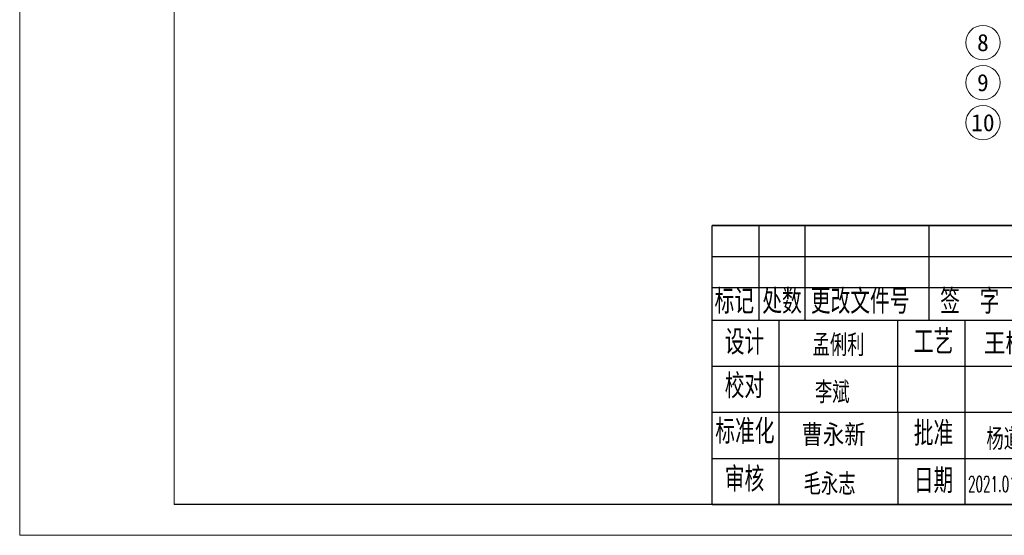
# Model space of a CAD drawing. Header units: millimetres. Extents: x 10048 to 10454, y -5517 to -5290.
# Tile 1 of 5: x 10048 to 10220, y -5517 to -5427. Entities that reach past the tile are written whole.
import ezdxf
from ezdxf.enums import TextEntityAlignment as Align

# ---------------------------------------------------------------- set-up
doc = ezdxf.new("R2010")
doc.units = ezdxf.units.MM
doc.layers.get('0').update_dxf_attribs({"linetype": 'CONTINUOUS'})
doc.layers.add('单行文本', color=7, linetype='CONTINUOUS', lineweight=5)
doc.layers.add('细实线', color=3, linetype='CONTINUOUS', lineweight=13)
doc.layers.add('图框', color=7, linetype='CONTINUOUS')
doc.styles.add('SLDTEXTSTYLE1', font='仿宋_GB2312.ttf', dxfattribs={"width": 0.7, "bigfont": 'bigfont'})
doc.styles.add('UFIDATXT', font='TXT', dxfattribs={"bigfont": 'hzfs.shx'})
doc.styles.add('文字', font='simhei.ttf')
doc.styles.add('标准', font='仿宋_GB2312.ttf', dxfattribs={"width": 0.667})

# ---------------------------------------------------------------- blocks, each defined once
blk = doc.blocks.new('BMS')
at = {"layer": '图框', "color": 0}
for p, q in [((-1.58, 45.13), (-180, 45.13)), ((-180, 0), (-180, 45.13)), ((-180, 45.13), (0, 45.13)), ((-172.39, 29.84), (-172.39, 45.13)), ((-164.96, 29.84), (-164.96, 45.13)), ((-144.9, 29.84), (-144.9, 45.13)), ((-180, 40.11), (-119.83, 40.11)), ((-180.02, 35.1), (-119.84, 35.1)), ((-180.02, 29.84), (-119.84, 29.84)), ((-180.02, 29.84), (-119.84, 29.84)), ((-169.16, 0), (-169.16, 29.84)), ((-139.08, 0), (-139.08, 29.84)), ((-179.98, 22.38), (-119.81, 22.38)), ((-179.98, 14.92), (-119.81, 14.92)), ((-180, 7.46), (-119.83, 7.46)), ((-180, 0), (-1.58, 0)), ((-178.75, 0), (-1.58, 0)), ((-180, 0), (-1.58, 0)), ((-178.75, 0), (0, 0))]:
    blk.add_line(p, q, dxfattribs=at)
at = {"layer": '图框', "linetype": 'Continuous'}
blk.add_line((-149.87, 0), (-149.93, 29.84), dxfattribs=at)
at = {"layer": '图框'}
blk.add_line((0, 0), (-180, 0), dxfattribs=at)
blk.add_line((0, 0), (-180, 0), dxfattribs=at)
at = {"style": '标准', "width": 0.667}
for tag, p in [('工艺_001', (-130.03, 24.57)), ('校对_001', (-159.4, 16.68)), ('标准化_001', (-159.51, 9.77)), ('批准_001', (-129.75, 9.09)), ('审核_001', (-159.25, 1.85)), ('批准日期_001', (-129.64, 1.55))]:
    blk.add_attdef(tag, p, '', height=3.5, dxfattribs=at)
at = {"color": 1, "style": '标准', "width": 0.667}
blk.add_attdef('受控', text='', height=7, dxfattribs=at).set_placement((-48.36, 20.84), align=Align.MIDDLE)
at = {"layer": '图框', "color": 0, "attachment_point": 1, "style": '标准'}
for s, insert, char_height in [('\\fFangSong_GB2312|b0|i0|p34;标记', (-179.59, 34.75), 3.51), ('\\fFangSong_GB2312|b0|i0|p34;处数', (-171.87, 34.75), 3.51), ('\\fFangSong_GB2312|b0|i0|p34; 更改文件号 ', (-165.62, 34.75), 3.51), ('\\fFangSong_GB2312|b0|i0|p34; 签  字 ', (-144.69, 34.75), 3.51), ('{\\fSimSun|b0|i0|c134|p2;工艺}', (-147.37, 28.2), 3.51), ('{\\fSimSun|b0|i0|c134|p2;设计} ', (-177.94, 28.15), 3.51), ('{\\fSimSun|b0|i0|c134|p2;校对}', (-177.94, 21.06), 3.4856), ('{\\fFangSong_GB2312|b0|i0|c134|p34; 标准化 }', (-181.07, 13.7), 3.51), ('{\\fSimSun|b0|i0|c134|p2;批准}', (-147.37, 13.38), 3.51), ('{\\fSimSun|b0|i0|c134|p2;审核}', (-177.94, 5.96), 3.51), ('{\\fSimSun|b0|i0|c134|p2;日期}', (-147.37, 5.72), 3.51)]:
    blk.add_mtext(s, dxfattribs=dict(at, insert=insert, char_height=char_height))
at = {"layer": '图框', "color": 0, "style": '标准', "width": 0.8}
blk.add_attdef('设计', text='', height=3.51, dxfattribs=at).set_placement((-159.53, 24), align=Align.CENTER)

msp = doc.modelspace()

# ---------------------------------------------------------------- linework, layer by layer
at = {"layer": '图框', "linetype": 'Continuous', "lineweight": 18}
for p, q in [((10047.94, -5517.13), (10047.94, -5290.33)), ((10074.94, -5511.73), (10074.94, -5301.13)), ((10368.7, -5517.13), (10047.94, -5517.13))]:
    msp.add_line(p, q, dxfattribs=at)
at = {"layer": '图框'}
for q in [(10074.94, -5511.73), (10080.34, -5511.73)]:
    msp.add_line((10363.3, -5511.73), q, dxfattribs=at)
at = {"layer": '图框', "color": 0}
for p in [(10168.9, -5511.73), (10170.25, -5511.73)]:
    msp.add_line(p, (10361.59, -5511.73), dxfattribs=at)
at = {"layer": '细实线'}
for centre in [(10216.22, -5430.99), (10216.22, -5437.99), (10216.22, -5444.99)]:
    msp.add_circle(centre, 3, dxfattribs=at)

# ---------------------------------------------------------------- block references
ref = msp.add_blockref('BMS', (10363.3, -5511.73), dxfattribs=dict(xscale=1.08, yscale=1.08, zscale=1.08))
ref.add_attrib('设计', '孟俐利', dxfattribs={"layer": '图框', "color": 0, "height": 3.791, "style": 'UFIDATXT', "width": 0.8}).set_placement((10191, -5485.8), align=Align.CENTER)
ref.add_attrib('工艺_001', '王树森', (10216.39, -5485.51), dxfattribs={"height": 3.78, "style": 'UFIDATXT', "width": 0.999771})
ref.add_attrib('校对_001', '李斌', (10186.87, -5494.05), dxfattribs={"height": 3.78, "style": 'UFIDATXT', "width": 0.8})
ref.add_attrib('标准化_001', '曹永新', (10184.52, -5501.51), dxfattribs={"height": 3.78, "style": 'UFIDATXT', "width": 0.988475})
ref.add_attrib('审核_001', '毛永志', (10184.9, -5510.06), dxfattribs={"height": 3.78, "style": 'UFIDATXT', "width": 0.8})
ref.add_attrib('批准_001', '杨道均', (10216.83, -5502.21), dxfattribs={"height": 3.78, "style": 'UFIDATXT', "width": 0.8})
ref.add_attrib('批准日期_001', '2021.01.02', (10213.62, -5509.51), dxfattribs={"height": 2.7, "style": 'UFIDATXT', "width": 0.565116})

# ---------------------------------------------------------------- texts
at = {"layer": '单行文本', "style": '文字'}
for s, p in [('8', (10216.22, -5430.99)), ('9', (10216.22, -5437.99)), ('10', (10216.22, -5444.99))]:
    msp.add_text(s, height=3, dxfattribs=at).set_placement(p, align=Align.MIDDLE_CENTER)
at = {"layer": '图框', "insert": (10267.88, -5474.78), "char_height": 5.4, "attachment_point": 2, "style": 'SLDTEXTSTYLE1'}
msp.add_mtext('\\M+194A0\\M+191CC\\M+18CC5\\M+192E8\\M+19786纹\\M+18D45', dxfattribs=at)

doc.saveas('drawing.dxf')
